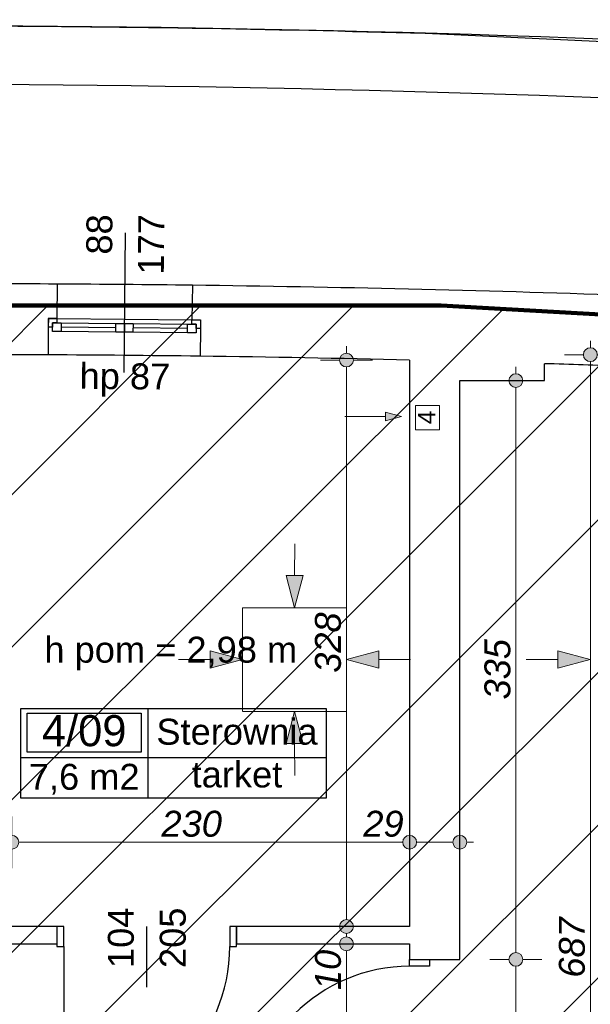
# Model space of a CAD drawing. Header units: millimetres. Extents: x -170998 to -45998, y 10557 to 52557.
# Tile 52 of 92: x -132702 to -129404, y 38679 to 44378. Entities that reach past the tile are written whole.
import ezdxf
from ezdxf.enums import TextEntityAlignment as Align

# ---------------------------------------------------------------- set-up
doc = ezdxf.new("R2010")
doc.units = ezdxf.units.MM
doc.header["$MEASUREMENT"] = 0
for name, color, linetype in [('Drzwi', 7, 'Continuous'), ('Linia', 7, 'Continuous'), ('Obiekt', 7, 'Continuous'), ('Okno', 7, 'Continuous'), ('Strefa', 7, 'Continuous'), ('Strop', 7, 'Continuous'), ('Słup', 7, 'Continuous'), ('Tekst', 7, 'Continuous'), ('Wymiary', 7, 'Continuous'), ('Ściana', 7, 'Continuous')]:
    doc.layers.add(name, color=color, linetype=linetype)
doc.styles.add('Arial', font='txt')
doc.styles.add('Times new roman', font='txt')
doc.dimstyles.new('GENERATED_STYLE__1', dxfattribs={"dimtxt": 150, "dimasz": 152, "dimexe": 0.18, "dimexo": 0, "dimgap": 0.09, "dimtad": 1, "dimtih": 1, "dimtoh": 1, "dimlfac": 0.1, "dimzin": 0, "dimdsep": 46, "dimtxsty": 'Arial', "dimblk": 'ARROWHEAD_11', "dimblk1": 'ARROWHEAD_11', "dimblk2": 'ARROWHEAD_11', "dimcen": 0.09, "dimclrd": 114, "dimclre": 114, "dimclrt": 114, "dimazin": 0, "dimtfac": 1, "dimtdec": 4, "dimtmove": 0, "dimatfit": 3, "dimfxl": 1, "dimtolj": 1, "dimtzin": 0, "dimarcsym": 0})
doc.dimstyles.new('GENERATED_STYLE__2', dxfattribs={"dimtxt": 150, "dimasz": 152, "dimexe": 0.18, "dimexo": 0, "dimgap": 0.09, "dimtad": 1, "dimlfac": 0.1, "dimzin": 0, "dimdsep": 46, "dimtxsty": 'Arial', "dimblk": 'ARROWHEAD_11', "dimblk1": 'ARROWHEAD_11', "dimblk2": 'ARROWHEAD_11', "dimcen": 0.09, "dimclrd": 114, "dimclre": 114, "dimclrt": 114, "dimazin": 0, "dimtfac": 1, "dimtdec": 4, "dimtmove": 0, "dimatfit": 3, "dimfxl": 1, "dimtolj": 1, "dimtzin": 0, "dimarcsym": 0})

# ---------------------------------------------------------------- blocks, each defined once
blk = doc.blocks.new('Pom. tech._4_09_9', base_point=(-131962.5, 40108.2))
at = {"layer": 'Strefa'}
for p, q in [((-132696.5, 40391.1), (-130930, 40391.1)), ((-132696.5, 39872.5), (-132696.5, 40391.1)), ((-132659.8, 40365.1), (-131999.2, 40365.1)), ((-132659.8, 40138.8), (-132659.8, 40365.1)), ((-131999.2, 40365.1), (-131999.2, 40138.8)), ((-131962.5, 40391.1), (-131962.5, 39872.5)), ((-130930, 40391.1), (-130930, 39872.5)), ((-131999.2, 40138.8), (-132659.8, 40138.8)), ((-132696.5, 40108.2), (-130930, 40108.2)), ((-130930, 39872.5), (-132696.5, 39872.5))]:
    blk.add_line(p, q, dxfattribs=at)
at = {"layer": 'Strefa', "style": 'Arial'}
for tag, height, p in [('ROOM_NUMBER', 180, (-132329.5, 40263.1)), ('ROOM_NAME', 150, (-131446.3, 40257)), ('ROOM_CALC_AREA', 150, (-132329.5, 39996.2)), ('floor_f', 150, (-131446.3, 40009.5))]:
    blk.add_attdef(tag, text='', height=height, dxfattribs=at).set_placement(p, align=Align.MIDDLE_CENTER)
blk = doc.blocks.new('*D333')
at = {"layer": 'Wymiary', "linetype": 'Continuous', "lineweight": 13}
for points in [[(-129793.5, 38939.3), (-129796.5, 38954.6), (-129805.2, 38967.6), (-129818.2, 38976.3), (-129833.5, 38979.3), (-129848.8, 38976.3), (-129861.8, 38967.6), (-129870.5, 38954.6), (-129873.5, 38939.3), (-129870.5, 38924), (-129861.8, 38911), (-129848.8, 38902.4), (-129833.5, 38899.3), (-129818.2, 38902.4), (-129805.2, 38911), (-129796.5, 38924)], [(-129793.5, 37919.3), (-129796.5, 37934.6), (-129805.2, 37947.6), (-129818.2, 37956.3), (-129833.5, 37959.3), (-129848.8, 37956.3), (-129861.8, 37947.6), (-129870.5, 37934.6), (-129873.5, 37919.3), (-129870.5, 37904), (-129861.8, 37891), (-129848.8, 37882.4), (-129833.5, 37879.3), (-129818.2, 37882.4), (-129805.2, 37891), (-129796.5, 37904)]]:
    blk.add_hatch(color=114, dxfattribs=at).paths.add_polyline_path(points)
at = {"layer": 'Wymiary', "color": 114, "lineweight": 13}
for p, q in [((-129873.5, 38939.3), (-129983.5, 38939.3)), ((-129683.5, 38939.3), (-129793.5, 38939.3)), ((-129833.5, 37959.3), (-129833.5, 38899.3)), ((-129873.5, 37919.3), (-129983.5, 37919.3)), ((-129683.5, 37919.3), (-129793.5, 37919.3))]:
    blk.add_line(p, q, dxfattribs=at)
for centre in [(-129833.5, 38939.3), (-129833.5, 37919.3)]:
    blk.add_circle(centre, 40, dxfattribs=at)
at = {"layer": 'Wymiary', "color": 114, "lineweight": 13, "insert": (-129863.5, 38258.6), "char_height": 150, "attachment_point": 7, "rotation": 90, "style": 'Arial'}
blk.add_mtext('\\A1;{\\fArial|b0|i1|c238|p38;102}', dxfattribs=at)
blk = doc.blocks.new('ARROWHEAD_11')
at = {"color": 0, "linetype": 'Continuous', "lineweight": 0}
blk.add_line((0, 0), (-1, 0), dxfattribs=at)
at = {"color": 0, "linetype": 'Continuous', "lineweight": 0, "const_width": 0.25, "flags": 128}
blk.add_lwpolyline([(-0.125, 0, 1), (0.125, 0, 1)], format="xyb", close=True, dxfattribs=at)
blk = doc.blocks.new('*D334')
at = {"layer": 'Wymiary', "linetype": 'Continuous', "lineweight": 13}
for points in [[(-129793.5, 42289.3), (-129796.5, 42304.6), (-129805.2, 42317.6), (-129818.2, 42326.3), (-129833.5, 42329.3), (-129848.8, 42326.3), (-129861.8, 42317.6), (-129870.5, 42304.6), (-129873.5, 42289.3), (-129870.5, 42274), (-129861.8, 42261), (-129848.8, 42252.4), (-129833.5, 42249.3), (-129818.2, 42252.4), (-129805.2, 42261), (-129796.5, 42274)], [(-129793.5, 38939.3), (-129796.5, 38954.6), (-129805.2, 38967.6), (-129818.2, 38976.3), (-129833.5, 38979.3), (-129848.8, 38976.3), (-129861.8, 38967.6), (-129870.5, 38954.6), (-129873.5, 38939.3), (-129870.5, 38924), (-129861.8, 38911), (-129848.8, 38902.4), (-129833.5, 38899.3), (-129818.2, 38902.4), (-129805.2, 38911), (-129796.5, 38924)]]:
    blk.add_hatch(color=114, dxfattribs=at).paths.add_polyline_path(points)
at = {"layer": 'Wymiary', "color": 114, "lineweight": 13}
for p, q in [((-129833.5, 42329.3), (-129833.5, 42369.3)), ((-129873.5, 42289.3), (-129983.5, 42289.3)), ((-129683.5, 42289.3), (-129793.5, 42289.3)), ((-129833.5, 38979.3), (-129833.5, 42249.3)), ((-129873.5, 38939.3), (-129983.5, 38939.3)), ((-129683.5, 38939.3), (-129793.5, 38939.3))]:
    blk.add_line(p, q, dxfattribs=at)
for centre in [(-129833.5, 42289.3), (-129833.5, 38939.3)]:
    blk.add_circle(centre, 40, dxfattribs=at)
at = {"layer": 'Wymiary', "color": 114, "lineweight": 13, "insert": (-129863.5, 40443.6), "char_height": 150, "attachment_point": 7, "rotation": 90, "style": 'Arial'}
blk.add_mtext('\\A1;{\\fArial|b0|i1|c238|p38;335}', dxfattribs=at)
blk = doc.blocks.new('*D335')
at = {"layer": 'Wymiary', "linetype": 'Continuous', "lineweight": 13}
for points in [[(-130773.4, 39029.3), (-130776.4, 39044.6), (-130785.1, 39057.6), (-130798.1, 39066.3), (-130813.4, 39069.3), (-130828.7, 39066.3), (-130841.7, 39057.6), (-130850.4, 39044.6), (-130853.4, 39029.3), (-130850.4, 39014), (-130841.7, 39001), (-130828.7, 38992.4), (-130813.4, 38989.3), (-130798.1, 38992.4), (-130785.1, 39001), (-130776.4, 39014)], [(-130773.4, 37659.3), (-130776.4, 37674.6), (-130785.1, 37687.6), (-130798.1, 37696.3), (-130813.4, 37699.3), (-130828.7, 37696.3), (-130841.7, 37687.6), (-130850.4, 37674.6), (-130853.4, 37659.3), (-130850.4, 37644), (-130841.7, 37631), (-130828.7, 37622.4), (-130813.4, 37619.3), (-130798.1, 37622.4), (-130785.1, 37631), (-130776.4, 37644)]]:
    blk.add_hatch(color=114, dxfattribs=at).paths.add_polyline_path(points)
at = {"layer": 'Wymiary', "color": 114, "lineweight": 13}
for p, q in [((-130853.4, 39029.3), (-130963.4, 39029.3)), ((-130813.4, 37699.3), (-130813.4, 38989.3)), ((-130663.4, 39029.3), (-130773.4, 39029.3)), ((-130853.4, 37659.3), (-130963.4, 37659.3)), ((-130813.4, 37579.3), (-130813.4, 37619.3)), ((-130663.4, 37659.3), (-130773.4, 37659.3))]:
    blk.add_line(p, q, dxfattribs=at)
for centre in [(-130813.4, 39029.3), (-130813.4, 37659.3)]:
    blk.add_circle(centre, 40, dxfattribs=at)
at = {"layer": 'Wymiary', "color": 114, "lineweight": 13, "char_height": 150, "attachment_point": 7, "rotation": 90, "style": 'Arial'}
for s, insert in [('\\A1;{\\fArial|b0|i1|c238|p38;10}', (-130843.4, 38761.7)), ('\\A1;{\\fArial|b0|i1|c238|p38;137}', (-130843.4, 38059.7))]:
    blk.add_mtext(s, dxfattribs=dict(at, insert=insert))
blk = doc.blocks.new('*D336')
at = {"layer": 'Wymiary', "linetype": 'Continuous', "lineweight": 13}
for points in [[(-130773.4, 39129.3), (-130776.4, 39144.6), (-130785.1, 39157.6), (-130798.1, 39166.3), (-130813.4, 39169.3), (-130828.7, 39166.3), (-130841.7, 39157.6), (-130850.4, 39144.6), (-130853.4, 39129.3), (-130850.4, 39114), (-130841.7, 39101), (-130828.7, 39092.4), (-130813.4, 39089.3), (-130798.1, 39092.4), (-130785.1, 39101), (-130776.4, 39114)], [(-130773.4, 39029.3), (-130776.4, 39044.6), (-130785.1, 39057.6), (-130798.1, 39066.3), (-130813.4, 39069.3), (-130828.7, 39066.3), (-130841.7, 39057.6), (-130850.4, 39044.6), (-130853.4, 39029.3), (-130850.4, 39014), (-130841.7, 39001), (-130828.7, 38992.4), (-130813.4, 38989.3), (-130798.1, 38992.4), (-130785.1, 39001), (-130776.4, 39014)]]:
    blk.add_hatch(color=114, dxfattribs=at).paths.add_polyline_path(points)
at = {"layer": 'Wymiary', "color": 114, "lineweight": 13}
for p, q in [((-130853.4, 39129.3), (-130963.4, 39129.3)), ((-130663.4, 39129.3), (-130773.4, 39129.3)), ((-130813.4, 39069.3), (-130813.4, 39089.3)), ((-130853.4, 39029.3), (-130963.4, 39029.3)), ((-130663.4, 39029.3), (-130773.4, 39029.3))]:
    blk.add_line(p, q, dxfattribs=at)
for centre in [(-130813.4, 39129.3), (-130813.4, 39029.3)]:
    blk.add_circle(centre, 40, dxfattribs=at)
blk = doc.blocks.new('*D337')
at = {"layer": 'Wymiary', "linetype": 'Continuous', "lineweight": 13}
for points in [[(-130773.4, 42408.3), (-130776.4, 42423.6), (-130785.1, 42436.6), (-130798.1, 42445.2), (-130813.4, 42448.3), (-130828.7, 42445.2), (-130841.7, 42436.6), (-130850.4, 42423.6), (-130853.4, 42408.3), (-130850.4, 42393), (-130841.7, 42380), (-130828.7, 42371.3), (-130813.4, 42368.3), (-130798.1, 42371.3), (-130785.1, 42380), (-130776.4, 42393)], [(-130773.4, 39129.3), (-130776.4, 39144.6), (-130785.1, 39157.6), (-130798.1, 39166.3), (-130813.4, 39169.3), (-130828.7, 39166.3), (-130841.7, 39157.6), (-130850.4, 39144.6), (-130853.4, 39129.3), (-130850.4, 39114), (-130841.7, 39101), (-130828.7, 39092.4), (-130813.4, 39089.3), (-130798.1, 39092.4), (-130785.1, 39101), (-130776.4, 39114)]]:
    blk.add_hatch(color=114, dxfattribs=at).paths.add_polyline_path(points)
at = {"layer": 'Wymiary', "color": 114, "lineweight": 13}
for p, q in [((-130813.4, 42448.3), (-130813.4, 42488.3)), ((-130853.4, 42408.3), (-130963.4, 42408.3)), ((-130663.4, 42408.3), (-130773.4, 42408.3)), ((-130813.4, 39169.3), (-130813.4, 42368.3)), ((-130853.4, 39129.3), (-130963.4, 39129.3)), ((-130663.4, 39129.3), (-130773.4, 39129.3))]:
    blk.add_line(p, q, dxfattribs=at)
for centre in [(-130813.4, 42408.3), (-130813.4, 39129.3)]:
    blk.add_circle(centre, 40, dxfattribs=at)
at = {"layer": 'Wymiary', "color": 114, "lineweight": 13, "insert": (-130843.4, 40598.1), "char_height": 150, "attachment_point": 7, "rotation": 90, "style": 'Arial'}
blk.add_mtext('\\A1;{\\fArial|b0|i1|c238|p38;328}', dxfattribs=at)
blk = doc.blocks.new('*D366')
at = {"layer": 'Wymiary', "linetype": 'Continuous', "lineweight": 13}
for points in [[(-132708, 39617.3), (-132711.1, 39632.6), (-132719.7, 39645.6), (-132732.7, 39654.3), (-132748, 39657.3), (-132763.3, 39654.3), (-132776.3, 39645.6), (-132785, 39632.6), (-132788, 39617.3), (-132785, 39602), (-132776.3, 39589), (-132763.3, 39580.4), (-132748, 39577.3), (-132732.7, 39580.4), (-132719.7, 39589), (-132711.1, 39602)], [(-130408, 39617.3), (-130411.1, 39632.6), (-130419.7, 39645.6), (-130432.7, 39654.3), (-130448, 39657.3), (-130463.3, 39654.3), (-130476.3, 39645.6), (-130485, 39632.6), (-130488, 39617.3), (-130485, 39602), (-130476.3, 39589), (-130463.3, 39580.4), (-130448, 39577.3), (-130432.7, 39580.4), (-130419.7, 39589), (-130411.1, 39602)]]:
    blk.add_hatch(color=114, dxfattribs=at).paths.add_polyline_path(points)
at = {"layer": 'Wymiary', "color": 114, "lineweight": 13}
for p, q in [((-132748, 39657.3), (-132748, 39767.3)), ((-130448, 39657.3), (-130448, 39767.3)), ((-132708, 39617.3), (-130488, 39617.3)), ((-132748, 39467.3), (-132748, 39577.3)), ((-130448, 39467.3), (-130448, 39577.3))]:
    blk.add_line(p, q, dxfattribs=at)
for centre in [(-132748, 39617.3), (-130448, 39617.3)]:
    blk.add_circle(centre, 40, dxfattribs=at)
at = {"layer": 'Wymiary', "color": 114, "lineweight": 13, "char_height": 150, "attachment_point": 7, "style": 'Arial'}
for s, insert in [('\\A1;{\\fArial|b0|i1|c238|p38;230}', (-131882.6, 39647.3)), ('\\A1;{\\fArial|b0|i1|c238|p38;29}', (-130715.7, 39647.3))]:
    blk.add_mtext(s, dxfattribs=dict(at, insert=insert))
blk = doc.blocks.new('*D367')
at = {"layer": 'Wymiary', "linetype": 'Continuous', "lineweight": 13}
for points in [[(-130408, 39617.3), (-130411.1, 39632.6), (-130419.7, 39645.6), (-130432.7, 39654.3), (-130448, 39657.3), (-130463.3, 39654.3), (-130476.3, 39645.6), (-130485, 39632.6), (-130488, 39617.3), (-130485, 39602), (-130476.3, 39589), (-130463.3, 39580.4), (-130448, 39577.3), (-130432.7, 39580.4), (-130419.7, 39589), (-130411.1, 39602)], [(-130118, 39617.3), (-130121.1, 39632.6), (-130129.7, 39645.6), (-130142.7, 39654.3), (-130158, 39657.3), (-130173.3, 39654.3), (-130186.3, 39645.6), (-130195, 39632.6), (-130198, 39617.3), (-130195, 39602), (-130186.3, 39589), (-130173.3, 39580.4), (-130158, 39577.3), (-130142.7, 39580.4), (-130129.7, 39589), (-130121.1, 39602)]]:
    blk.add_hatch(color=114, dxfattribs=at).paths.add_polyline_path(points)
at = {"layer": 'Wymiary', "color": 114, "lineweight": 13}
for p, q in [((-130448, 39657.3), (-130448, 39767.3)), ((-130158, 39657.3), (-130158, 39767.3)), ((-130408, 39617.3), (-130198, 39617.3)), ((-130118, 39617.3), (-130078, 39617.3)), ((-130448, 39467.3), (-130448, 39577.3)), ((-130158, 39467.3), (-130158, 39577.3))]:
    blk.add_line(p, q, dxfattribs=at)
for centre in [(-130448, 39617.3), (-130158, 39617.3)]:
    blk.add_circle(centre, 40, dxfattribs=at)
blk = doc.blocks.new('*D369')
at = {"layer": 'Wymiary', "linetype": 'Continuous', "lineweight": 13}
for points in [[(-129363.1, 42439.3), (-129366.2, 42454.6), (-129374.9, 42467.6), (-129387.8, 42476.3), (-129403.1, 42479.3), (-129418.4, 42476.3), (-129431.4, 42467.6), (-129440.1, 42454.6), (-129443.1, 42439.3), (-129440.1, 42424), (-129431.4, 42411), (-129418.4, 42402.4), (-129403.1, 42399.3), (-129387.8, 42402.4), (-129374.9, 42411), (-129366.2, 42424)], [(-129363.1, 35569.3), (-129366.2, 35584.6), (-129374.9, 35597.6), (-129387.8, 35606.3), (-129403.1, 35609.3), (-129418.4, 35606.3), (-129431.4, 35597.6), (-129440.1, 35584.6), (-129443.1, 35569.3), (-129440.1, 35554), (-129431.4, 35541), (-129418.4, 35532.4), (-129403.1, 35529.3), (-129387.8, 35532.4), (-129374.9, 35541), (-129366.2, 35554)]]:
    blk.add_hatch(color=114, dxfattribs=at).paths.add_polyline_path(points)
at = {"layer": 'Wymiary', "color": 114, "lineweight": 13}
for p, q in [((-129403.1, 42479.3), (-129403.1, 42519.3)), ((-129443.1, 42439.3), (-129553.1, 42439.3)), ((-129253.1, 42439.3), (-129363.1, 42439.3)), ((-129403.1, 35609.3), (-129403.1, 42399.3)), ((-129443.1, 35569.3), (-129553.1, 35569.3)), ((-129253.1, 35569.3), (-129363.1, 35569.3)), ((-129403.1, 35489.3), (-129403.1, 35529.3))]:
    blk.add_line(p, q, dxfattribs=at)
for centre in [(-129403.1, 42439.3), (-129403.1, 35569.3)]:
    blk.add_circle(centre, 40, dxfattribs=at)
at = {"layer": 'Wymiary', "color": 114, "lineweight": 13, "insert": (-129433.1, 38833.6), "char_height": 150, "attachment_point": 7, "rotation": 90, "style": 'Arial'}
blk.add_mtext('\\A1;{\\fArial|b0|i1|c238|p38;687}', dxfattribs=at)

msp = doc.modelspace()

# ---------------------------------------------------------------- hatches: boundary and pattern name
at = {"true_color": 0xffbcbc}
h = msp.add_hatch(dxfattribs=at)
h.set_pattern_fill('ANSI31', color=254, scale=5000)
h.set_pattern_definition([(45, (-134979.9, 34979.5), (-441.942, 441.942), [])])
h.paths.add_polyline_path([(-134979.915, 34979.494), (-134979.915, 38682.097), (-133018.834, 38682.097), (-133018.834, 42723.283), (-130265.74, 42723.283), (-121988.622, 42256.621), (-118317.974, 41864.766), (-118317.974, 34979.494), (-131221.067, 34979.494), (-131221.067, 37562.034), (-133014.082, 37562.034), (-133014.082, 34979.494)])
h.paths.add_polyline_path([(-97189.858, 34512.999), (-94368.923, 34512.999), (-94368.923, 31361.241), (-97189.858, 31361.241)])
at = {"layer": 'Linia', "linetype": 'Continuous', "lineweight": 13}
for points in [[(-130495.153, 42081.867), (-130588.454, 42106.867), (-130588.454, 42056.867)], [(-131112.995, 40974.854), (-131062.746, 41161.39), (-131162.746, 41161.523)], [(-131414.195, 40674.855), (-131600.797, 40724.855), (-131600.797, 40624.855)], [(-130813.395, 40674.855), (-130626.792, 40624.855), (-130626.792, 40724.855)], [(-129403.941, 40674.855), (-129590.543, 40724.855), (-129590.543, 40624.855)], [(-131112.995, 40374.855), (-131162.746, 40188.186), (-131062.746, 40188.319)]]:
    msp.add_hatch(color=150, dxfattribs=at).paths.add_polyline_path(points)

# ---------------------------------------------------------------- linework, layer by layer
at = {"color": 10, "lineweight": 100}
msp.add_lwpolyline([(-134979.915, 34979.494), (-134979.915, 38682.097), (-133018.834, 38682.097), (-133018.834, 42723.283), (-130265.74, 42723.283), (-121988.622, 42256.621), (-118317.974, 41864.766), (-118317.974, 34979.494), (-131221.067, 34979.494), (-131221.067, 37562.034), (-133014.082, 37562.034), (-133014.082, 34979.494), (-134979.915, 34979.494)], dxfattribs=at)
at = {"layer": 'Drzwi'}
for p, q in [((-132448.019, 39129.32), (-132488.019, 39129.32)), ((-132488.019, 39129.32), (-132488.019, 39014.32)), ((-132488.019, 39129.32), (-132488.019, 39029.32)), ((-132448.019, 39014.32), (-132448.019, 39129.32)), ((-131448.019, 39129.32), (-131488.019, 39129.32)), ((-131488.019, 39129.32), (-131488.019, 39014.32)), ((-131448.019, 39014.32), (-131448.019, 39129.32)), ((-131448.019, 39129.32), (-131448.019, 39029.32)), ((-132488.019, 39014.32), (-132448.019, 39014.32)), ((-132448.019, 39014.32), (-132448.019, 38054.32)), ((-131488.019, 39014.32), (-131448.019, 39014.32)), ((-130448.019, 38899.32), (-130448.019, 38939.32)), ((-130448.019, 38939.32), (-130333.019, 38939.32)), ((-130448.019, 38939.32), (-130333.019, 38939.32)), ((-130333.019, 38939.32), (-130333.019, 38899.32)), ((-130333.019, 38899.32), (-130448.019, 38899.32))]:
    msp.add_line(p, q, dxfattribs=at)
for centre, radius, start, end in [((-132448.019, 39014.32), 960, 270, 0), ((-130448.019, 37959.32), 940, 90, 180)]:
    msp.add_arc(centre, radius, start, end, dxfattribs=at)
at = {"layer": 'Linia', "color": 150, "lineweight": 13}
for p, q in [((-130274.518, 42145.201), (-130414.518, 42145.201)), ((-130414.518, 42145.201), (-130414.518, 42005.201)), ((-130274.518, 42005.201), (-130274.518, 42145.201)), ((-130822.845, 42081.867), (-130588.454, 42081.867)), ((-130495.153, 42081.867), (-130588.454, 42106.867)), ((-130588.454, 42056.867), (-130588.454, 42106.867)), ((-130495.153, 42081.867), (-130588.454, 42056.867)), ((-130414.518, 42005.201), (-130274.518, 42005.201)), ((-131112.5, 41345.229), (-131112.746, 41161.457)), ((-131112.995, 40974.854), (-131162.746, 41161.523)), ((-131162.746, 41161.523), (-131062.746, 41161.39)), ((-131112.995, 40974.854), (-131062.746, 41161.39)), ((-130813.395, 40974.455), (-131413.395, 40974.455)), ((-131413.395, 40974.455), (-131413.395, 40375.255)), ((-130813.395, 40375.255), (-130813.395, 40974.455)), ((-131414.195, 40674.855), (-131600.797, 40724.855)), ((-131600.797, 40624.855), (-131600.797, 40724.855)), ((-130813.395, 40674.855), (-130626.792, 40724.855)), ((-130626.792, 40724.855), (-130626.792, 40624.855)), ((-129403.941, 40674.855), (-129590.543, 40724.855)), ((-129590.543, 40624.855), (-129590.543, 40724.855)), ((-131784.57, 40674.855), (-131600.797, 40674.855)), ((-131414.195, 40674.855), (-131600.797, 40624.855)), ((-130813.395, 40674.855), (-130626.792, 40624.855)), ((-130443.02, 40674.855), (-130626.792, 40674.855)), ((-129774.316, 40674.855), (-129590.543, 40674.855)), ((-129403.941, 40674.855), (-129590.543, 40624.855)), ((-131413.395, 40374.455), (-130813.395, 40374.455)), ((-131112.995, 40374.855), (-131162.746, 40188.186)), ((-131112.995, 40374.855), (-131062.746, 40188.319)), ((-131062.746, 40188.319), (-131162.746, 40188.186)), ((-131112.5, 40004.48), (-131112.746, 40188.253))]:
    msp.add_line(p, q, dxfattribs=at)
at = {"layer": 'Obiekt'}
for p, q in [((-132092.164, 43145.205), (-132099.556, 42335.239)), ((-131968.019, 38777.942), (-131968.019, 39129.32))]:
    msp.add_line(p, q, dxfattribs=at)
at = {"layer": 'Okno'}
for p, q in [((-132536.908, 42648.4), (-132537.173, 42598.4)), ((-132536.717, 42648.398), (-132537.173, 42598.4)), ((-132536.908, 42648.4), (-132486.719, 42647.942)), ((-132486.997, 42647.944), (-132536.908, 42648.4)), ((-132486.719, 42647.942), (-132486.947, 42622.943)), ((-132486.719, 42647.942), (-132096.735, 42644.382)), ((-132096.735, 42644.382), (-131706.751, 42640.823)), ((-131706.979, 42615.824), (-131706.751, 42640.823)), ((-131706.751, 42640.823), (-131656.561, 42640.365)), ((-131706.472, 42640.82), (-131656.561, 42640.365)), ((-131656.753, 42640.367), (-131657.209, 42590.369)), ((-131656.561, 42640.365), (-131657.209, 42590.369)), ((-132512.174, 42598.172), (-132537.173, 42598.4)), ((-132512.402, 42573.173), (-132511.946, 42623.171)), ((-132462.404, 42572.717), (-132512.402, 42573.173)), ((-132511.946, 42623.171), (-132512.174, 42598.172)), ((-132486.947, 42622.943), (-132511.946, 42623.171)), ((-132511.946, 42623.171), (-132461.948, 42622.715)), ((-132461.948, 42622.715), (-132462.404, 42572.717)), ((-132147.417, 42569.842), (-132462.404, 42572.717)), ((-132147.417, 42569.842), (-132462.404, 42572.717)), ((-132147.189, 42594.841), (-132462.176, 42597.716)), ((-132461.948, 42622.715), (-132146.961, 42619.84)), ((-132147.417, 42569.842), (-132146.961, 42619.84)), ((-132146.961, 42619.84), (-132096.963, 42619.383)), ((-132097.419, 42569.385), (-132096.963, 42619.383)), ((-132096.963, 42619.383), (-132097.419, 42569.385)), ((-132096.963, 42619.383), (-132046.965, 42618.927)), ((-132046.965, 42618.927), (-132047.421, 42568.929)), ((-131732.206, 42591.053), (-132047.193, 42593.928)), ((-132046.965, 42618.927), (-131731.978, 42616.052)), ((-131732.435, 42566.054), (-131731.978, 42616.052)), ((-131731.978, 42616.052), (-131681.98, 42615.596)), ((-131681.98, 42615.596), (-131706.979, 42615.824)), ((-131681.98, 42615.596), (-131682.437, 42565.598)), ((-131682.208, 42590.597), (-131681.98, 42615.596)), ((-131657.209, 42590.369), (-131682.208, 42590.597)), ((-132097.419, 42569.385), (-132147.417, 42569.842)), ((-132047.421, 42568.929), (-132097.419, 42569.385)), ((-131732.435, 42566.054), (-132047.421, 42568.929)), ((-131732.435, 42566.054), (-132047.421, 42568.929)), ((-131682.437, 42565.598), (-131732.435, 42566.054))]:
    msp.add_line(p, q, dxfattribs=at)
for radius, start, end in [(114917.18, 89.28214332, 89.67199591), (114507.18, 89.25721416, 89.69692507)]:
    msp.add_arc((-133143.72, -72067.176), radius, start, end, dxfattribs=at)
at = {"layer": 'Strop', "flags": 128}
msp.add_lwpolyline([(-96528.019, 14639.32), (-140258.019, 14639.32), (-141547.974, 14639.32), (-141547.974, 16204.96), (-158346.468, 31536.991), (-159768.887, 29978.522), (-165456.021, 35169.185), (-162779.93, 38101.664), (-160850.538, 36340.703), (-154498.018, 36340.703), (-154498.018, 42361.953, -0.00002607), (-154486.563, 42364.139, -0.04841545), (-132966.516, 44343.261, -0.0060186), (-130274.231, 44297.262), (-126000.282, 44095.254, -0.00045657), (-125806.601, 44084.047, -0.01791801), (-118229.318, 43365.515, -0.00776908), (-114963.359, 42885.553), (-114963.364, 42885.522, -0.034913), (-97147.904, 38702.246, -0.03139835)], format="xyb", dxfattribs=at)
at = {"layer": 'Słup'}
for p, q in [((-129668.019, 42289.32), (-129668.019, 42387.242)), ((-130158.019, 42289.32), (-129668.019, 42289.32))]:
    msp.add_line(p, q, dxfattribs=at)
at = {"layer": 'Ściana'}
for p, q in [((-132485.851, 42848.121), (-132486.997, 42647.944)), ((-131703.965, 42840.985), (-131706.472, 42640.82)), ((-132536.908, 42648.4), (-132537.173, 42598.4)), ((-132486.997, 42647.944), (-132536.908, 42648.4)), ((-131706.472, 42640.82), (-131656.561, 42640.365)), ((-131656.561, 42640.365), (-131657.209, 42590.369)), ((-132537.173, 42598.4), (-132538.019, 42438.402)), ((-131657.209, 42590.369), (-131659.284, 42430.382)), ((-132488.019, 39129.32), (-132488.019, 39029.32)), ((-131448.019, 39129.32), (-131448.019, 39029.32)), ((-130448.019, 38939.32), (-130333.019, 38939.32)), ((-130333.019, 38939.32), (-130158.019, 38939.32))]:
    msp.add_line(p, q, dxfattribs=at)
at = {"layer": 'Ściana', "flags": 128}
for points in [[(-130448.019, 42408.269), (-130448.019, 39129.32)], [(-130158.019, 38939.32), (-130158.019, 42289.32)], [(-132488.019, 39129.32), (-132748.018, 39129.32)], [(-130448.019, 39129.32), (-131448.019, 39129.32)], [(-132748.018, 39029.32), (-132488.019, 39029.32)], [(-131448.019, 39029.32), (-130448.019, 39029.32)], [(-130448.019, 39029.32), (-130448.019, 38939.32)]]:
    msp.add_lwpolyline(points, dxfattribs=at)
at = {"layer": 'Ściana'}
for centre, radius, start, end in [((-133531.018, -67507.619), 111852.304, 87.72543787, 100.80415552), ((-133531.018, -67507.619), 111512.304, 87.72650486, 100.6596811), ((-133143.72, -72067.176), 114917.18, 89.67199591, 90.45887554), ((-133143.72, -72067.176), 114917.18, 88.03685654, 89.28214332), ((-133143.72, -72067.176), 114507.18, 89.69692507, 89.80200306), ((-133143.72, -72067.176), 114507.18, 88.65103158, 89.25721416), ((-133143.72, -72067.176), 114507.18, 88.03692601, 88.26060165)]:
    msp.add_arc(centre, radius, start, end, dxfattribs=at)

# ---------------------------------------------------------------- block references
at = {"layer": 'Strefa'}
ref = msp.add_blockref('Pom. tech._4_09_9', (-131962.5, 40108.206), dxfattribs=at)
ref.add_attrib('ROOM_NAME', 'Sterownia', dxfattribs={"color": 7, "height": 150, "style": 'Arial'}).set_placement((-131446.257, 40257.023), align=Align.MIDDLE_CENTER)
ref.add_attrib('ROOM_NUMBER', '4/09', dxfattribs={"color": 7, "height": 180, "style": 'Arial'}).set_placement((-132329.52, 40263.091), align=Align.MIDDLE_CENTER)
ref.add_attrib('ROOM_CALC_AREA', '7,6 m2', dxfattribs={"color": 7, "height": 150, "style": 'Arial'}).set_placement((-132329.52, 39996.151), align=Align.MIDDLE_CENTER)
ref.add_attrib('floor_f', 'tarket', dxfattribs={"color": 7, "height": 150, "style": 'Arial'}).set_placement((-131446.257, 40009.523), align=Align.MIDDLE_CENTER)

# ---------------------------------------------------------------- texts
at = {"layer": 'Obiekt', "char_height": 150, "attachment_point": 7, "style": 'Arial'}
for s, insert, rotation in [('\\A1;{\\fArial|b0|i0|c238|p38;88}', (-132165.857, 43018.215), 89.47707), ('\\A1;{\\fArial|b0|i0|c238|p38;177}', (-131869.377, 42901.675), 89.47707), ('\\A1;{\\fArial|b0|i0|c238|p38;hp 87}', (-132357.288, 42196.751), 359.47707), ('\\A1;{\\fArial|b0|i0|c238|p38;104}', (-132040.55, 38889.494), 90), ('\\A1;{\\fArial|b0|i0|c238|p38;205}', (-131740.55, 38889.494), 90)]:
    msp.add_mtext(s, dxfattribs=dict(at, insert=insert, rotation=rotation))
at = {"layer": 'Tekst', "color": 150, "lineweight": 13, "insert": (-130350.232, 42037.258), "char_height": 100, "attachment_point": 4, "rotation": 90, "style": 'Arial'}
msp.add_mtext('\\A1;{\\fArial|b0|i0|c238|p38;4}', dxfattribs=at)
at = {"layer": 'Tekst', "insert": (-131828.857, 40806.916), "char_height": 150, "attachment_point": 2, "style": 'Times new roman'}
msp.add_mtext('\\A1;{\\fArial|b0|i0|c0|p38;h pom = 2,98 m}', dxfattribs=at)

# ---------------------------------------------------------------- dimensions: what is measured, and where the dimension line sits
at = {"layer": 'Wymiary', "color": 114, "lineweight": 13}
for base, p1, p2, picture, middle in [((-129403.141, 42439.32), (-131058.019, 35569.32), (-129668.019, 42439.32), '*D369', (-129508.141, 39004.32)), ((-129833.497, 42289.32), (-130158.019, 38939.32), (-130158.019, 42289.32), '*D334', (-129938.497, 40614.32)), ((-130813.395, 39129.32), (-131843.019, 39029.32), (-130448.019, 39129.32), '*D336', (-130918.395, 38875.491)), ((-130813.395, 39029.32), (-130448.019, 37659.32), (-131843.019, 39029.32), '*D335', (-130918.395, 38230.491)), ((-129833.497, 38939.32), (-130158.019, 37919.32), (-130158.019, 38939.32), '*D333', (-129938.497, 38429.32))]:
    dim = msp.add_linear_dim(base=base, p1=p1, p2=p2, angle=90, dimstyle='GENERATED_STYLE__2', dxfattribs=at)
    dim.commit()
    dim.dimension.update_dxf_attribs({"geometry": picture, "text_midpoint": middle, "dimtype": 160, "text_rotation": 90})
dim = msp.add_linear_dim(base=(-130813.395, 42408.269), p1=(-130448.019, 39129.32), p2=(-130448.019, 42408.269), angle=90, text='328', dimstyle='GENERATED_STYLE__2', dxfattribs=at)
dim.commit()
dim.dimension.update_dxf_attribs({"geometry": '*D337', "text_midpoint": (-130918.395, 40768.795), "dimtype": 160, "text_rotation": 90})
for base, p1, p2, picture, middle in [((-130448.019, 39617.325), (-132748.018, 40589.643), (-130448.019, 40033.795), '*D366', (-131711.848, 39722.325)), ((-130158.019, 39617.325), (-130448.019, 40033.795), (-130158.019, 40033.795), '*D367', (-130601.848, 39722.325))]:
    dim = msp.add_linear_dim(base=base, p1=p1, p2=p2, dimstyle='GENERATED_STYLE__1', dxfattribs=at)
    dim.commit()
    dim.dimension.update_dxf_attribs({"geometry": picture, "text_midpoint": middle, "dimtype": 160})

doc.saveas('drawing.dxf')
